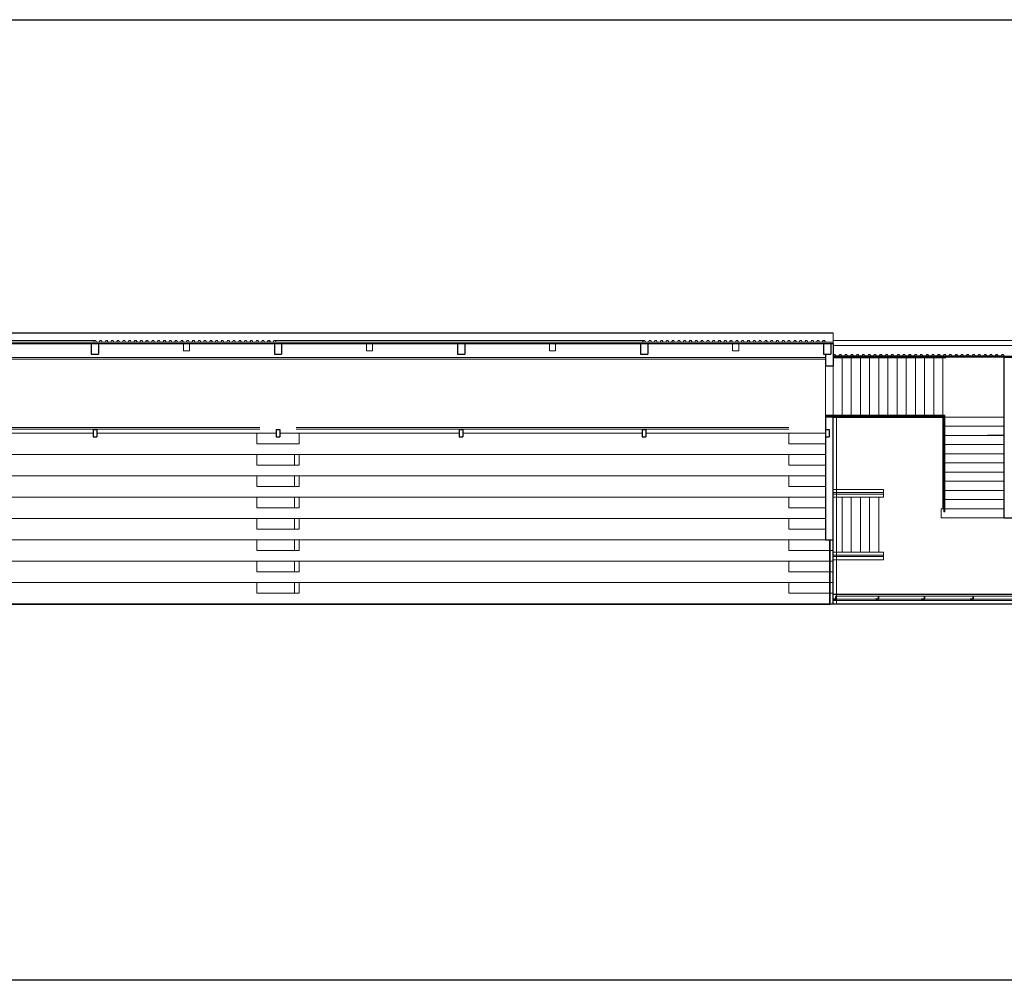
# Model space of a CAD drawing. Header units: millimetres. Extents: x -26513 to 76799, y 0 to 112149.
# Tile 85 of 98: x 63584 to 66811, y 98463 to 101610. Entities that reach past the tile are written whole.
import ezdxf

# ---------------------------------------------------------------- set-up
doc = ezdxf.new("R2010")
doc.units = ezdxf.units.MM
doc.header["$LTSCALE"] = 2
doc.layers.add('istn.śiany', color=2, linetype='Continuous')
for name, color, linetype, lineweight in [('ocieplenie', 5, 'BATTING', 5), ('rynna-41', 22, 'Continuous', 18), ('SCHODY', 54, 'Continuous', 15), ('stolarka', 6, 'Continuous', 9), ('widok', 3, 'Continuous', 13)]:
    doc.layers.add(name, color=color, linetype=linetype, lineweight=lineweight)
doc.linetypes.add('BATTING', pattern='A,0.0001,-0.1,[134,ltypeshp.shx,S=0.1,R=0,X=-0.1,Y=0],-0.2,[134,ltypeshp.shx,S=0.1,R=180,X=0.1,Y=0],-0.1', length=0.4001)

msp = doc.modelspace()

# ---------------------------------------------------------------- linework, layer by layer
at = {"layer": 'Defpoints'}
msp.add_lwpolyline([(52291.5, 101610.4), (68034.3, 101610.4), (68034.3, 98462.9), (52291.5, 98462.9)], close=True, dxfattribs=at)
at = {"layer": 'istn.śiany'}
for p, q in [((62012, 100584.1), (66250, 100584.1)), ((62019, 100549.1), (66231, 100549.1)), ((63819, 100549.1), (63819, 100514.1)), ((63819, 100549.1), (63843, 100549.1)), ((63843, 100549.1), (63843, 100514.1)), ((64121, 100549.1), (64141, 100549.1)), ((64419, 100549.1), (64443, 100549.1)), ((64419, 100549.1), (64419, 100514.1)), ((64443, 100549.1), (64443, 100514.1)), ((64721, 100549.1), (64741, 100549.1)), ((65019, 100549.1), (65019, 100514.1)), ((65019, 100549.1), (65043, 100549.1)), ((65043, 100549.1), (65043, 100514.1)), ((65321, 100549.1), (65341, 100549.1)), ((65619, 100549.1), (65643, 100549.1)), ((65619, 100549.1), (65619, 100514.1)), ((65643, 100549.1), (65643, 100514.1)), ((65921, 100549.1), (65941, 100549.1)), ((66219, 100549.1), (66219, 100514.1)), ((66219, 100549.1), (66243, 100549.1)), ((66243, 100549.1), (66250, 100549.1)), ((66243, 100549.1), (66243, 100514.1)), ((66250, 100549.1), (66250, 100476.1)), ((63819, 100514.1), (63843, 100514.1)), ((64419, 100514.1), (64443, 100514.1)), ((65019, 100514.1), (65043, 100514.1)), ((65619, 100514.1), (65643, 100514.1)), ((66219, 100514.1), (66243, 100514.1)), ((66225, 100514.1), (66225, 100476.1)), ((66250, 100509.1), (66812, 100509.1)), ((66810, 100505.1), (66810, 99978.1)), ((66810, 100505.1), (66848, 100505.1)), ((66225, 100476.1), (66250, 100476.1)), ((66225, 100308.1), (66225, 99906.1)), ((66250, 100308.1), (66225, 100308.1)), ((66250, 99696.1), (66250, 100308.1)), ((66250, 100308.1), (66610, 100308.1)), ((66610, 100308.1), (66610, 100008.1)), ((63825, 100268.1), (63837, 100268.1)), ((63825, 100268.1), (63825, 100244.1)), ((63837, 100268.1), (63837, 100244.1)), ((64425, 100268.1), (64425, 100244.1)), ((64425, 100268.1), (64437, 100268.1)), ((64437, 100268.1), (64437, 100244.1)), ((65025, 100268.1), (65037, 100268.1)), ((65025, 100268.1), (65025, 100244.1)), ((65037, 100268.1), (65037, 100244.1)), ((65625, 100268.1), (65625, 100244.1)), ((65625, 100268.1), (65637, 100268.1)), ((65637, 100268.1), (65637, 100244.1)), ((66225, 100268.1), (66237, 100268.1)), ((66225, 100268.1), (66225, 100244.1)), ((66237, 100268.1), (66237, 100244.1)), ((63825, 100244.1), (63837, 100244.1)), ((64425, 100244.1), (64437, 100244.1)), ((65025, 100244.1), (65037, 100244.1)), ((65625, 100244.1), (65637, 100244.1)), ((66225, 100244.1), (66237, 100244.1)), ((66810, 99978.1), (66848, 99978.1)), ((66225, 99906.1), (66250, 99906.1)), ((66250, 99728.1), (67330, 99728.1)), ((66258.5, 99720.1), (66258.5, 99714.1)), ((66259.5, 99721.1), (66259.5, 99712.1)), ((66259.5, 99721.1), (66259.5, 99721.1)), ((66398.5, 99720.1), (66398.5, 99714.1)), ((66399.5, 99721.1), (66399.5, 99721.1)), ((66399.5, 99721.1), (66399.5, 99712.1)), ((66548.5, 99720.1), (66548.5, 99714.1)), ((66549.5, 99721.1), (66549.5, 99712.1)), ((66549.5, 99721.1), (66549.5, 99721.1)), ((66708.5, 99720.1), (66708.5, 99714.1)), ((66709.5, 99721.1), (66709.5, 99721.1)), ((66709.5, 99721.1), (66709.5, 99712.1)), ((66241, 99696.1), (66250, 99696.1)), ((66250, 99696.1), (67330, 99696.1)), ((66250.5, 99712.1), (66259.5, 99712.1)), ((66251.5, 99713.1), (66257.5, 99713.1)), ((66390.5, 99712.1), (66399.5, 99712.1)), ((66391.5, 99713.1), (66397.5, 99713.1)), ((66540.5, 99712.1), (66549.5, 99712.1)), ((66541.5, 99713.1), (66547.5, 99713.1)), ((66700.5, 99712.1), (66709.5, 99712.1)), ((66701.5, 99713.1), (66707.5, 99713.1))]:
    msp.add_line(p, q, dxfattribs=at)
for centre, start, end in [((66259.5, 99720.1), 90, 180), ((66399.5, 99720.1), 90, 180), ((66549.5, 99720.1), 90, 180), ((66709.5, 99720.1), 90, 180), ((66391.5, 99712.1), 90, 180), ((66397.5, 99714.1), 270, 0), ((66541.5, 99712.1), 90, 180), ((66547.5, 99714.1), 270, 0), ((66701.5, 99712.1), 90, 180), ((66707.5, 99714.1), 270, 0)]:
    msp.add_arc(centre, 1, start, end, dxfattribs=at)
at = {"layer": 'ocieplenie', "linetype": 'Continuous'}
for q in [(66262, 100308.1), (57770, 99696.1)]:
    msp.add_line((66262, 99696.1), q, dxfattribs=at)
at = {"layer": 'rynna-41'}
for p, q in [((64121, 100549.1), (64121, 100525.1)), ((64121, 100525.1), (64141, 100525.1)), ((64141, 100549.1), (64141, 100525.1)), ((64721, 100549.1), (64721, 100525.1)), ((64721, 100525.1), (64741, 100525.1)), ((64741, 100549.1), (64741, 100525.1)), ((65321, 100549.1), (65321, 100525.1)), ((65321, 100525.1), (65341, 100525.1)), ((65341, 100549.1), (65341, 100525.1)), ((65921, 100549.1), (65921, 100525.1)), ((65921, 100525.1), (65941, 100525.1)), ((65941, 100549.1), (65941, 100525.1))]:
    msp.add_line(p, q, dxfattribs=at)
at = {"layer": 'SCHODY'}
for p, q in [((66280, 100508.1), (66280, 100308.1)), ((66310, 100508.1), (66310, 100308.1)), ((66340, 100508.1), (66340, 100308.1)), ((66370, 100508.1), (66370, 100308.1)), ((66400, 100508.1), (66400, 100308.1)), ((66430, 100508.1), (66430, 100308.1)), ((66460, 100508.1), (66460, 100308.1)), ((66490, 100508.1), (66490, 100308.1)), ((66520, 100508.1), (66520, 100308.1)), ((66550, 100508.1), (66550, 100308.1)), ((66580, 100508.1), (66580, 100308.1)), ((66610, 100508.1), (66610, 100308.1)), ((66225, 100476.1), (66225, 100308.1)), ((66250, 100476.1), (66250, 100308.1)), ((66610, 100308.1), (66810, 100308.1)), ((66610, 100278.1), (66810, 100278.1)), ((64362, 100256.1), (64362, 100221.1)), ((64500, 100256.1), (64500, 100221.1)), ((66105, 100256.1), (66105, 100221.1)), ((66610, 100248.1), (66810, 100248.1)), ((66756.5, 100249.1), (66812, 100249.1)), ((64362, 100221.1), (64500, 100221.1)), ((66105, 100221.1), (66225, 100221.1)), ((66610, 100218.1), (66810, 100218.1)), ((64362, 100186.1), (64362, 100151.1)), ((64485, 100186.1), (64485, 100151.1)), ((64500, 100186.1), (64500, 100151.1)), ((66105, 100186.1), (66105, 100151.1)), ((66610, 100188.1), (66810, 100188.1)), ((64362, 100151.1), (64500, 100151.1)), ((66105, 100151.1), (66225, 100151.1)), ((66610, 100158.1), (66810, 100158.1)), ((64362, 100116.1), (64362, 100081.1)), ((64485, 100116.1), (64485, 100081.1)), ((64500, 100116.1), (64500, 100081.1)), ((66105, 100116.1), (66105, 100081.1)), ((66610, 100128.1), (66810, 100128.1)), ((64362, 100081.1), (64500, 100081.1)), ((66105, 100081.1), (66225, 100081.1)), ((66250, 100071.1), (66415, 100071.1)), ((66415, 100071.1), (66415, 100046.1)), ((66610, 100098.1), (66810, 100098.1)), ((64362, 100046.1), (64362, 100011.1)), ((64485, 100046.1), (64485, 100011.1)), ((64500, 100046.1), (64500, 100011.1)), ((66105, 100046.1), (66105, 100011.1)), ((66250, 100061.1), (66415, 100061.1)), ((66250, 100056.1), (66415, 100056.1)), ((66250, 100046.1), (66415, 100046.1)), ((66280, 100046.1), (66280, 99866.1)), ((66310, 100046.1), (66310, 99866.1)), ((66340, 100046.1), (66340, 99866.1)), ((66370, 100046.1), (66370, 99866.1)), ((66400, 100046.1), (66400, 99866.1)), ((66610, 100068.1), (66810, 100068.1)), ((64362, 100011.1), (64500, 100011.1)), ((66105, 100011.1), (66225, 100011.1)), ((66605, 100008.1), (66605, 99978.1)), ((66605, 100008.1), (66810, 100008.1)), ((66610, 100038.1), (66810, 100038.1)), ((64362, 99976.1), (64362, 99941.1)), ((64485, 99976.1), (64485, 99941.1)), ((64500, 99976.1), (64500, 99941.1)), ((66105, 99976.1), (66105, 99941.1)), ((66605, 99978.1), (66810, 99978.1)), ((64362, 99941.1), (64500, 99941.1)), ((66105, 99941.1), (66225, 99941.1)), ((64362, 99906.1), (64362, 99871.1)), ((64485, 99906.1), (64485, 99871.1)), ((64500, 99906.1), (64500, 99871.1)), ((66105, 99906.1), (66105, 99871.1)), ((64362, 99871.1), (64500, 99871.1)), ((66105, 99871.1), (66250, 99871.1)), ((66250, 99866.1), (66415, 99866.1)), ((66250, 99856.1), (66415, 99856.1)), ((66250, 99851.1), (66415, 99851.1)), ((66415, 99866.1), (66415, 99841.1)), ((64362, 99836.1), (64362, 99801.1)), ((64485, 99836.1), (64485, 99801.1)), ((64500, 99836.1), (64500, 99801.1)), ((66105, 99836.1), (66105, 99801.1)), ((66250, 99841.1), (66415, 99841.1)), ((64362, 99801.1), (64500, 99801.1)), ((66105, 99801.1), (66250, 99801.1)), ((64362, 99766.1), (64362, 99731.1)), ((64485, 99766.1), (64485, 99731.1)), ((64500, 99766.1), (64500, 99731.1)), ((66105, 99766.1), (66105, 99731.1)), ((64362, 99731.1), (64500, 99731.1)), ((66105, 99731.1), (66250, 99731.1))]:
    msp.add_line(p, q, dxfattribs=at)
at = {"layer": 'stolarka'}
for p, q in [((57772, 100503.4), (66225, 100503.4)), ((57772, 100498.4), (66225, 100498.4)), ((66250, 100502.1), (66620, 100502.1)), ((66620, 100505.1), (66620, 100502.1)), ((66225, 100314.1), (66616, 100314.1)), ((66225, 100311.1), (66613, 100311.1)), ((66613, 100311.1), (66613, 99998.1)), ((66616, 100314.1), (66616, 99998.1)), ((63070, 100274.1), (64371, 100274.1)), ((63070, 100269.1), (64371, 100269.1)), ((64491, 100274.1), (64962, 100274.1)), ((64491, 100269.1), (64962, 100269.1)), ((64962, 100274.1), (66105, 100274.1)), ((64962, 100269.1), (66105, 100269.1)), ((66613, 99998.1), (66616, 99998.1)), ((66239, 99906.1), (66239, 99696.1)), ((66241, 99906.1), (66241, 99694.1)), ((66259.5, 99721.1), (67330, 99721.1)), ((57770, 99694.1), (66241, 99694.1)), ((61991, 99696.1), (66239, 99696.1)), ((66250, 99707.1), (67330, 99707.1)), ((66259.8, 99712.1), (67330, 99712.1))]:
    msp.add_line(p, q, dxfattribs=at)
at = {"layer": 'widok'}
for p, q in [((62617.5, 100559.1), (63833.5, 100559.1)), ((63828.5, 100559.1), (63826, 100554.1)), ((63836, 100554.1), (63833.5, 100559.1)), ((63847.5, 100559.1), (63845, 100554.1)), ((63847.5, 100559.1), (63852.5, 100559.1)), ((63855, 100554.1), (63852.5, 100559.1)), ((63866.5, 100559.1), (63864, 100554.1)), ((63866.5, 100559.1), (63871.5, 100559.1)), ((63874, 100554.1), (63871.5, 100559.1)), ((63885.5, 100559.1), (63883, 100554.1)), ((63890.5, 100559.1), (63885.5, 100559.1)), ((63885.5, 100559.1), (63890.5, 100559.1)), ((63893, 100554.1), (63890.5, 100559.1)), ((63904.5, 100559.1), (63902, 100554.1)), ((63909.5, 100559.1), (63904.5, 100559.1)), ((63904.5, 100559.1), (63909.5, 100559.1)), ((63912, 100554.1), (63909.5, 100559.1)), ((63923.5, 100559.1), (63921, 100554.1)), ((63928.5, 100559.1), (63923.5, 100559.1)), ((63923.5, 100559.1), (63928.5, 100559.1)), ((63931, 100554.1), (63928.5, 100559.1)), ((63942.5, 100559.1), (63940, 100554.1)), ((63947.5, 100559.1), (63942.5, 100559.1)), ((63942.5, 100559.1), (63947.5, 100559.1)), ((63950, 100554.1), (63947.5, 100559.1)), ((63961.5, 100559.1), (63959, 100554.1)), ((63966.5, 100559.1), (63961.5, 100559.1)), ((63961.5, 100559.1), (63966.5, 100559.1)), ((63969, 100554.1), (63966.5, 100559.1)), ((63980.5, 100559.1), (63978, 100554.1)), ((63985.5, 100559.1), (63980.5, 100559.1)), ((63980.5, 100559.1), (63985.5, 100559.1)), ((63988, 100554.1), (63985.5, 100559.1)), ((63999.5, 100559.1), (63997, 100554.1)), ((64004.5, 100559.1), (63999.5, 100559.1)), ((63999.5, 100559.1), (64004.5, 100559.1)), ((64007, 100554.1), (64004.5, 100559.1)), ((64018.5, 100559.1), (64016, 100554.1)), ((64023.5, 100559.1), (64018.5, 100559.1)), ((64018.5, 100559.1), (64023.5, 100559.1)), ((64026, 100554.1), (64023.5, 100559.1)), ((64037.5, 100559.1), (64035, 100554.1)), ((64042.5, 100559.1), (64037.5, 100559.1)), ((64037.5, 100559.1), (64042.5, 100559.1)), ((64045, 100554.1), (64042.5, 100559.1)), ((64056.5, 100559.1), (64054, 100554.1)), ((64061.5, 100559.1), (64056.5, 100559.1)), ((64056.5, 100559.1), (64061.5, 100559.1)), ((64064, 100554.1), (64061.5, 100559.1)), ((64075.5, 100559.1), (64073, 100554.1)), ((64080.5, 100559.1), (64075.5, 100559.1)), ((64075.5, 100559.1), (64080.5, 100559.1)), ((64083, 100554.1), (64080.5, 100559.1)), ((64094.5, 100559.1), (64092, 100554.1)), ((64099.5, 100559.1), (64094.5, 100559.1)), ((64094.5, 100559.1), (64099.5, 100559.1)), ((64102, 100554.1), (64099.5, 100559.1)), ((64113.5, 100559.1), (64111, 100554.1)), ((64118.5, 100559.1), (64113.5, 100559.1)), ((64113.5, 100559.1), (64118.5, 100559.1)), ((64121, 100554.1), (64118.5, 100559.1)), ((64132.5, 100559.1), (64130, 100554.1)), ((64137.5, 100559.1), (64132.5, 100559.1)), ((64132.5, 100559.1), (64137.5, 100559.1)), ((64140, 100554.1), (64137.5, 100559.1)), ((64151.5, 100559.1), (64149, 100554.1)), ((64156.5, 100559.1), (64151.5, 100559.1)), ((64151.5, 100559.1), (64156.5, 100559.1)), ((64159, 100554.1), (64156.5, 100559.1)), ((64170.5, 100559.1), (64168, 100554.1)), ((64175.5, 100559.1), (64170.5, 100559.1)), ((64170.5, 100559.1), (64175.5, 100559.1)), ((64178, 100554.1), (64175.5, 100559.1)), ((64189.5, 100559.1), (64187, 100554.1)), ((64194.5, 100559.1), (64189.5, 100559.1)), ((64189.5, 100559.1), (64194.5, 100559.1)), ((64197, 100554.1), (64194.5, 100559.1)), ((64208.5, 100559.1), (64206, 100554.1)), ((64213.5, 100559.1), (64208.5, 100559.1)), ((64208.5, 100559.1), (64213.5, 100559.1)), ((64216, 100554.1), (64213.5, 100559.1)), ((64227.5, 100559.1), (64225, 100554.1)), ((64232.5, 100559.1), (64227.5, 100559.1)), ((64227.5, 100559.1), (64232.5, 100559.1)), ((64235, 100554.1), (64232.5, 100559.1)), ((64246.5, 100559.1), (64244, 100554.1)), ((64251.5, 100559.1), (64246.5, 100559.1)), ((64246.5, 100559.1), (64251.5, 100559.1)), ((64254, 100554.1), (64251.5, 100559.1)), ((64265.5, 100559.1), (64263, 100554.1)), ((64270.5, 100559.1), (64265.5, 100559.1)), ((64265.5, 100559.1), (64270.5, 100559.1)), ((64273, 100554.1), (64270.5, 100559.1)), ((64284.5, 100559.1), (64282, 100554.1)), ((64289.5, 100559.1), (64284.5, 100559.1)), ((64284.5, 100559.1), (64289.5, 100559.1)), ((64292, 100554.1), (64289.5, 100559.1)), ((64303.5, 100559.1), (64301, 100554.1)), ((64308.5, 100559.1), (64303.5, 100559.1)), ((64303.5, 100559.1), (64308.5, 100559.1)), ((64311, 100554.1), (64308.5, 100559.1)), ((64322.5, 100559.1), (64320, 100554.1)), ((64327.5, 100559.1), (64322.5, 100559.1)), ((64322.5, 100559.1), (64327.5, 100559.1)), ((64330, 100554.1), (64327.5, 100559.1)), ((64341.5, 100559.1), (64339, 100554.1)), ((64346.5, 100559.1), (64341.5, 100559.1)), ((64341.5, 100559.1), (64346.5, 100559.1)), ((64349, 100554.1), (64346.5, 100559.1)), ((64360.5, 100559.1), (64358, 100554.1)), ((64365.5, 100559.1), (64360.5, 100559.1)), ((64360.5, 100559.1), (64365.5, 100559.1)), ((64368, 100554.1), (64365.5, 100559.1)), ((64379.5, 100559.1), (64377, 100554.1)), ((64384.5, 100559.1), (64379.5, 100559.1)), ((64379.5, 100559.1), (64384.5, 100559.1)), ((64387, 100554.1), (64384.5, 100559.1)), ((64398.5, 100559.1), (64396, 100554.1)), ((64403.5, 100559.1), (64398.5, 100559.1)), ((64398.5, 100559.1), (64403.5, 100559.1)), ((64406, 100554.1), (64403.5, 100559.1)), ((64417.5, 100559.1), (64415, 100554.1)), ((65050, 100559.1), (64417.5, 100559.1)), ((64417.5, 100559.1), (65633.5, 100559.1)), ((64425, 100554.1), (64422.5, 100559.1)), ((65628.5, 100559.1), (65626, 100554.1)), ((65636, 100554.1), (65633.5, 100559.1)), ((65647.5, 100559.1), (65645, 100554.1)), ((65647.5, 100559.1), (65652.5, 100559.1)), ((65655, 100554.1), (65652.5, 100559.1)), ((65666.5, 100559.1), (65664, 100554.1)), ((65666.5, 100559.1), (65671.5, 100559.1)), ((65674, 100554.1), (65671.5, 100559.1)), ((65685.5, 100559.1), (65683, 100554.1)), ((65690.5, 100559.1), (65685.5, 100559.1)), ((65685.5, 100559.1), (65690.5, 100559.1)), ((65693, 100554.1), (65690.5, 100559.1)), ((65704.5, 100559.1), (65702, 100554.1)), ((65709.5, 100559.1), (65704.5, 100559.1)), ((65704.5, 100559.1), (65709.5, 100559.1)), ((65712, 100554.1), (65709.5, 100559.1)), ((65723.5, 100559.1), (65721, 100554.1)), ((65728.5, 100559.1), (65723.5, 100559.1)), ((65723.5, 100559.1), (65728.5, 100559.1)), ((65731, 100554.1), (65728.5, 100559.1)), ((65742.5, 100559.1), (65740, 100554.1)), ((65747.5, 100559.1), (65742.5, 100559.1)), ((65750, 100554.1), (65747.5, 100559.1)), ((65761.5, 100559.1), (65759, 100554.1)), ((65766.5, 100559.1), (65761.5, 100559.1)), ((65769, 100554.1), (65766.5, 100559.1)), ((65780.5, 100559.1), (65778, 100554.1)), ((65785.5, 100559.1), (65780.5, 100559.1)), ((65788, 100554.1), (65785.5, 100559.1)), ((65799.5, 100559.1), (65797, 100554.1)), ((65804.5, 100559.1), (65799.5, 100559.1)), ((65807, 100554.1), (65804.5, 100559.1)), ((65818.5, 100559.1), (65816, 100554.1)), ((65823.5, 100559.1), (65818.5, 100559.1)), ((65826, 100554.1), (65823.5, 100559.1)), ((65837.5, 100559.1), (65835, 100554.1)), ((65842.5, 100559.1), (65837.5, 100559.1)), ((65845, 100554.1), (65842.5, 100559.1)), ((65856.5, 100559.1), (65854, 100554.1)), ((65861.5, 100559.1), (65856.5, 100559.1)), ((65864, 100554.1), (65861.5, 100559.1)), ((65875.5, 100559.1), (65873, 100554.1)), ((65880.5, 100559.1), (65875.5, 100559.1)), ((65883, 100554.1), (65880.5, 100559.1)), ((65894.5, 100559.1), (65892, 100554.1)), ((65899.5, 100559.1), (65894.5, 100559.1)), ((65902, 100554.1), (65899.5, 100559.1)), ((65913.5, 100559.1), (65911, 100554.1)), ((65918.5, 100559.1), (65913.5, 100559.1)), ((65921, 100554.1), (65918.5, 100559.1)), ((65932.5, 100559.1), (65930, 100554.1)), ((65937.5, 100559.1), (65932.5, 100559.1)), ((65940, 100554.1), (65937.5, 100559.1)), ((65951.5, 100559.1), (65949, 100554.1)), ((65956.5, 100559.1), (65951.5, 100559.1)), ((65959, 100554.1), (65956.5, 100559.1)), ((65970.5, 100559.1), (65968, 100554.1)), ((65975.5, 100559.1), (65970.5, 100559.1)), ((65978, 100554.1), (65975.5, 100559.1)), ((65989.5, 100559.1), (65987, 100554.1)), ((65994.5, 100559.1), (65989.5, 100559.1)), ((65997, 100554.1), (65994.5, 100559.1)), ((66008.5, 100559.1), (66006, 100554.1)), ((66013.5, 100559.1), (66008.5, 100559.1)), ((66016, 100554.1), (66013.5, 100559.1)), ((66027.5, 100559.1), (66025, 100554.1)), ((66032.5, 100559.1), (66027.5, 100559.1)), ((66035, 100554.1), (66032.5, 100559.1)), ((66046.5, 100559.1), (66044, 100554.1)), ((66051.5, 100559.1), (66046.5, 100559.1)), ((66054, 100554.1), (66051.5, 100559.1)), ((66065.5, 100559.1), (66063, 100554.1)), ((66070.5, 100559.1), (66065.5, 100559.1)), ((66073, 100554.1), (66070.5, 100559.1)), ((66084.5, 100559.1), (66082, 100554.1)), ((66089.5, 100559.1), (66084.5, 100559.1)), ((66092, 100554.1), (66089.5, 100559.1)), ((66103.5, 100559.1), (66101, 100554.1)), ((66108.5, 100559.1), (66103.5, 100559.1)), ((66111, 100554.1), (66108.5, 100559.1)), ((66122.5, 100559.1), (66120, 100554.1)), ((66127.5, 100559.1), (66122.5, 100559.1)), ((66130, 100554.1), (66127.5, 100559.1)), ((66141.5, 100559.1), (66139, 100554.1)), ((66146.5, 100559.1), (66141.5, 100559.1)), ((66149, 100554.1), (66146.5, 100559.1)), ((66160.5, 100559.1), (66158, 100554.1)), ((66165.5, 100559.1), (66160.5, 100559.1)), ((66168, 100554.1), (66165.5, 100559.1)), ((66179.5, 100559.1), (66177, 100554.1)), ((66184.5, 100559.1), (66179.5, 100559.1)), ((66187, 100554.1), (66184.5, 100559.1)), ((66198.5, 100559.1), (66196, 100554.1)), ((66203.5, 100559.1), (66198.5, 100559.1)), ((66206, 100554.1), (66203.5, 100559.1)), ((66217.5, 100559.1), (66215, 100554.1)), ((66222.5, 100559.1), (66217.5, 100559.1)), ((66225, 100554.1), (66222.5, 100559.1)), ((66250, 100549.1), (66250, 100584.1)), ((66250, 100559.1), (66848, 100559.1)), ((62012, 100554.1), (66250, 100554.1)), ((66250, 100543.1), (66848, 100543.1)), ((66252.3, 100513.2), (66249.8, 100508.2)), ((66250, 100513.1), (66257.4, 100513.1)), ((66250, 100508.1), (66848, 100508.1)), ((66250, 100505.1), (66810, 100505.1)), ((66259.8, 100508.2), (66257.3, 100513.2)), ((66271.3, 100513.2), (66268.8, 100508.2)), ((66271.3, 100513.1), (66276.4, 100513.1)), ((66278.8, 100508.2), (66276.3, 100513.2)), ((66290.3, 100513.2), (66287.8, 100508.2)), ((66290.3, 100513.1), (66295.4, 100513.1)), ((66297.8, 100508.2), (66295.3, 100513.2)), ((66309.3, 100513.2), (66306.8, 100508.2)), ((66314.3, 100513.2), (66309.3, 100513.2)), ((66316.8, 100508.2), (66314.3, 100513.2)), ((66328.3, 100513.2), (66325.8, 100508.2)), ((66333.3, 100513.2), (66328.3, 100513.2)), ((66335.8, 100508.2), (66333.3, 100513.2)), ((66347.3, 100513.2), (66344.8, 100508.2)), ((66352.3, 100513.2), (66347.3, 100513.2)), ((66354.8, 100508.2), (66352.3, 100513.2)), ((66366.3, 100513.2), (66363.8, 100508.2)), ((66371.3, 100513.2), (66366.3, 100513.2)), ((66373.8, 100508.2), (66371.3, 100513.2)), ((66385.3, 100513.2), (66382.8, 100508.2)), ((66390.3, 100513.2), (66385.3, 100513.2)), ((66392.8, 100508.2), (66390.3, 100513.2)), ((66404.3, 100513.2), (66401.8, 100508.2)), ((66409.3, 100513.2), (66404.3, 100513.2)), ((66411.8, 100508.2), (66409.3, 100513.2)), ((66423.3, 100513.2), (66420.8, 100508.2)), ((66428.3, 100513.2), (66423.3, 100513.2)), ((66430.8, 100508.2), (66428.3, 100513.2)), ((66442.3, 100513.2), (66439.8, 100508.2)), ((66447.3, 100513.2), (66442.3, 100513.2)), ((66449.8, 100508.2), (66447.3, 100513.2)), ((66461.3, 100513.2), (66458.8, 100508.2)), ((66466.3, 100513.2), (66461.3, 100513.2)), ((66468.8, 100508.2), (66466.3, 100513.2)), ((66480.3, 100513.2), (66477.8, 100508.2)), ((66485.3, 100513.2), (66480.3, 100513.2)), ((66487.8, 100508.2), (66485.3, 100513.2)), ((66499.3, 100513.2), (66496.8, 100508.2)), ((66504.3, 100513.2), (66499.3, 100513.2)), ((66506.8, 100508.2), (66504.3, 100513.2)), ((66518.3, 100513.2), (66515.8, 100508.2)), ((66523.3, 100513.2), (66518.3, 100513.2)), ((66525.8, 100508.2), (66523.3, 100513.2)), ((66537.3, 100513.2), (66534.8, 100508.2)), ((66542.3, 100513.2), (66537.3, 100513.2)), ((66544.8, 100508.2), (66542.3, 100513.2)), ((66556.3, 100513.2), (66553.8, 100508.2)), ((66561.3, 100513.2), (66556.3, 100513.2)), ((66563.8, 100508.2), (66561.3, 100513.2)), ((66575.3, 100513.2), (66572.8, 100508.2)), ((66580.3, 100513.2), (66575.3, 100513.2)), ((66582.8, 100508.2), (66580.3, 100513.2)), ((66594.3, 100513.2), (66591.8, 100508.2)), ((66599.3, 100513.2), (66594.3, 100513.2)), ((66601.8, 100508.2), (66599.3, 100513.2)), ((66613.3, 100513.2), (66610.8, 100508.2)), ((66618.3, 100513.2), (66613.3, 100513.2)), ((66620.8, 100508.2), (66618.3, 100513.2)), ((66632.3, 100513.2), (66629.8, 100508.2)), ((66637.3, 100513.2), (66632.3, 100513.2)), ((66639.8, 100508.2), (66637.3, 100513.2)), ((66651.3, 100513.2), (66648.8, 100508.2)), ((66656.3, 100513.2), (66651.3, 100513.2)), ((66658.8, 100508.2), (66656.3, 100513.2)), ((66670.3, 100513.2), (66667.8, 100508.2)), ((66675.3, 100513.2), (66670.3, 100513.2)), ((66677.8, 100508.2), (66675.3, 100513.2)), ((66689.3, 100513.2), (66686.8, 100508.2)), ((66694.3, 100513.2), (66689.3, 100513.2)), ((66696.8, 100508.2), (66694.3, 100513.2)), ((66708.3, 100513.2), (66705.8, 100508.2)), ((66713.3, 100513.2), (66708.3, 100513.2)), ((66715.8, 100508.2), (66713.3, 100513.2)), ((66727.3, 100513.2), (66724.8, 100508.2)), ((66732.3, 100513.2), (66727.3, 100513.2)), ((66734.8, 100508.2), (66732.3, 100513.2)), ((66746.3, 100513.2), (66743.8, 100508.2)), ((66751.3, 100513.2), (66746.3, 100513.2)), ((66753.8, 100508.2), (66751.3, 100513.2)), ((66765.3, 100513.2), (66762.8, 100508.2)), ((66770.3, 100513.2), (66765.3, 100513.2)), ((66772.8, 100508.2), (66770.3, 100513.2)), ((66784.3, 100513.2), (66781.8, 100508.2)), ((66789.3, 100513.2), (66784.3, 100513.2)), ((66791.8, 100508.2), (66789.3, 100513.2)), ((66803.3, 100513.2), (66800.8, 100508.2)), ((66808.3, 100513.2), (66803.3, 100513.2)), ((66810.8, 100508.2), (66808.3, 100513.2)), ((63237, 100256.1), (63825, 100256.1)), ((63837, 100256.1), (64425, 100256.1)), ((64437, 100256.1), (65025, 100256.1)), ((65037, 100256.1), (65625, 100256.1)), ((65637, 100256.1), (66225, 100256.1)), ((62920, 100186.1), (66225, 100186.1)), ((62920, 100116.1), (66225, 100116.1)), ((62920, 100046.1), (66225, 100046.1)), ((62920, 99976.1), (66225, 99976.1)), ((62920, 99906.1), (66225, 99906.1)), ((61991, 99836.1), (66250, 99836.1)), ((61991, 99766.1), (66250, 99766.1))]:
    msp.add_line(p, q, dxfattribs=at)

doc.saveas('drawing.dxf')
